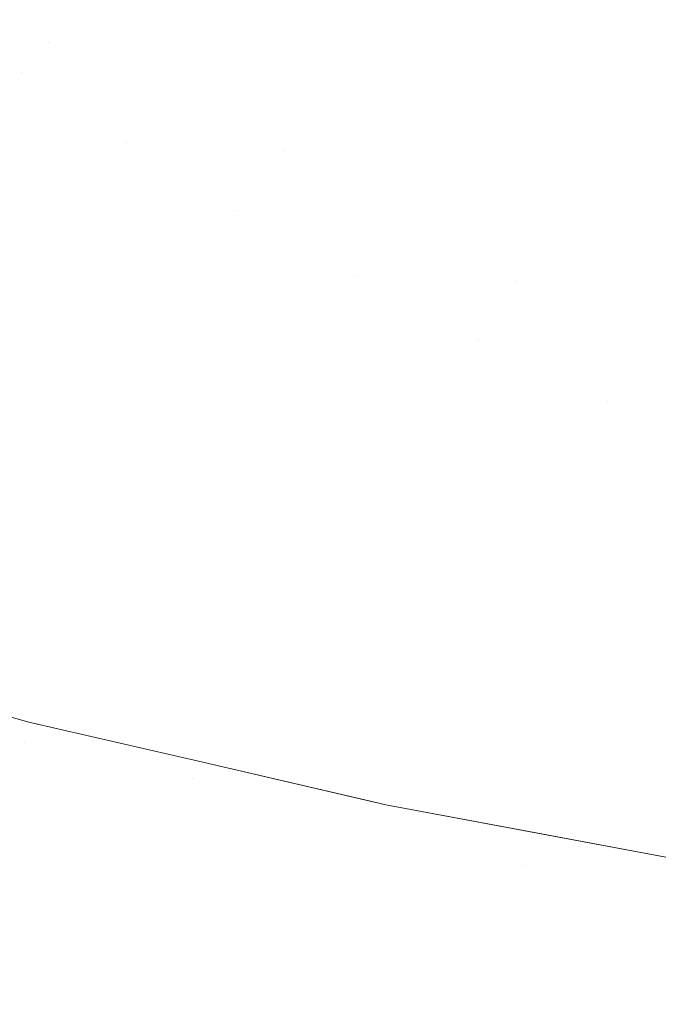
# Model space of a CAD drawing. Header units: centimetres. Extents: x -44.1 to 45.2, y 4.2 to 6.
# Tile 169 of 256: x -13.8988 to -13.8627, y 4.5001 to 4.5558. Entities that reach past the tile are written whole.
import ezdxf

# ---------------------------------------------------------------- set-up
doc = ezdxf.new("R2010")
doc.units = ezdxf.units.CM
doc.header["$LTSCALE"] = 2.54
doc.layers.add('Lucido design-1', color=7, linetype='Continuous')

# ---------------------------------------------------------------- blocks, each defined once
blk = doc.blocks.new('Gruppo-4-1')
at = {"color": 7, "linetype": 'Continuous', "lineweight": 9}
blk.add_3dface([(-43.924707, 5.900089, -2312.32217), (-43.924707, 4.300089, -2312.32217), (45.040209, 4.300089, -2312.32217), (45.040209, 5.900089, -2312.32217)], dxfattribs=at)
for points, invisible_edges in [([(-13.876828, 4.557565, -2312.739901), (-13.878294, 4.55566, -2312.74139), (-13.892426, 4.559843, -2312.74139), (-13.890774, 4.561692, -2312.739901)], 15), ([(-13.911222, 4.559267, -2312.746189), (-13.909489, 4.56096, -2312.744535), (-13.895646, 4.556239, -2312.744535), (-13.897211, 4.554488, -2312.746189)], 15), ([(-13.894051, 4.558025, -2312.742934), (-13.892426, 4.559843, -2312.74139), (-13.878294, 4.55566, -2312.74139), (-13.879736, 4.553788, -2312.742934)], 15), ([(-13.876828, 4.557565, -2312.739901), (-13.875339, 4.559499, -2312.73847), (-13.861015, 4.555877, -2312.73847), (-13.862307, 4.553893, -2312.739901)], 15), ([(-13.905918, 4.555139, -2312.747895), (-13.911222, 4.559267, -2312.746189), (-13.897211, 4.554488, -2312.746189)], 11), ([(-13.879736, 4.553788, -2312.742934), (-13.881151, 4.551949, -2312.744535), (-13.895646, 4.556239, -2312.744535), (-13.894051, 4.558025, -2312.742934)], 15), ([(-13.862307, 4.553893, -2312.739901), (-13.863579, 4.55194, -2312.74139), (-13.878294, 4.55566, -2312.74139), (-13.876828, 4.557565, -2312.739901)], 15), ([(-13.897211, 4.554488, -2312.746189), (-13.895646, 4.556239, -2312.744535), (-13.881151, 4.551949, -2312.744535), (-13.88254, 4.550146, -2312.746189)], 15), ([(-13.879736, 4.553788, -2312.742934), (-13.878294, 4.55566, -2312.74139), (-13.863579, 4.55194, -2312.74139), (-13.86483, 4.550019, -2312.742934)], 15), ([(-13.905918, 4.555139, -2312.747895), (-13.898743, 4.552773, -2312.747895), (-13.900241, 4.551097, -2312.749653), (-13.907497, 4.553489, -2312.749653)], 15), ([(-13.897211, 4.554488, -2312.746189), (-13.898743, 4.552773, -2312.747895), (-13.905918, 4.555139, -2312.747895)], 11), ([(-13.88254, 4.550146, -2312.746189), (-13.883899, 4.54838, -2312.747895), (-13.898743, 4.552773, -2312.747895), (-13.897211, 4.554488, -2312.746189)], 15), ([(-13.847273, 4.550715, -2312.739901), (-13.848344, 4.54872, -2312.74139), (-13.863579, 4.55194, -2312.74139), (-13.862307, 4.553893, -2312.739901)], 15), ([(-13.86483, 4.550019, -2312.742934), (-13.866058, 4.548133, -2312.744535), (-13.881151, 4.551949, -2312.744535), (-13.879736, 4.553788, -2312.742934)], 15), ([(-13.892815, 4.548817, -2312.749653), (-13.900241, 4.551097, -2312.749653), (-13.898743, 4.552773, -2312.747895)], 11), ([(-13.892815, 4.548817, -2312.749653), (-13.898743, 4.552773, -2312.747895), (-13.883899, 4.54838, -2312.747895)], 11), ([(-13.88254, 4.550146, -2312.746189), (-13.881151, 4.551949, -2312.744535), (-13.866058, 4.548133, -2312.744535), (-13.867263, 4.546283, -2312.746189)], 15), ([(-13.86483, 4.550019, -2312.742934), (-13.863579, 4.55194, -2312.74139), (-13.848344, 4.54872, -2312.74139), (-13.849397, 4.546757, -2312.742934)], 15), ([(-13.894195, 4.547156, -2312.751459), (-13.901702, 4.549462, -2312.751459), (-13.900241, 4.551097, -2312.749653), (-13.892815, 4.548817, -2312.749653)], 15), ([(-13.867263, 4.546283, -2312.746189), (-13.868442, 4.544472, -2312.747895), (-13.883899, 4.54838, -2312.747895), (-13.88254, 4.550146, -2312.746189)], 15), ([(-13.849397, 4.546757, -2312.742934), (-13.850431, 4.54483, -2312.744535), (-13.866058, 4.548133, -2312.744535), (-13.86483, 4.550019, -2312.742934)], 15), ([(-13.89554, 4.545538, -2312.753313), (-13.903127, 4.547868, -2312.753313), (-13.901702, 4.549462, -2312.751459), (-13.894195, 4.547156, -2312.751459)], 15), ([(-13.892815, 4.548817, -2312.749653), (-13.885228, 4.546654, -2312.749653), (-13.886524, 4.544969, -2312.751459), (-13.894195, 4.547156, -2312.751459)], 15), ([(-13.883899, 4.54838, -2312.747895), (-13.885228, 4.546654, -2312.749653), (-13.892815, 4.548817, -2312.749653)], 11), ([(-13.885228, 4.546654, -2312.749653), (-13.883899, 4.54838, -2312.747895), (-13.868442, 4.544472, -2312.747895), (-13.869595, 4.542701, -2312.749653)], 15), ([(-13.896849, 4.543963, -2312.755213), (-13.904512, 4.546317, -2312.755213), (-13.903127, 4.547868, -2312.753313), (-13.89554, 4.545538, -2312.753313)], 15), ([(-13.867263, 4.546283, -2312.746189), (-13.866058, 4.548133, -2312.744535), (-13.850431, 4.54483, -2312.744535), (-13.851446, 4.54294, -2312.746189)], 15), ([(-13.894195, 4.547156, -2312.751459), (-13.886524, 4.544969, -2312.751459), (-13.887788, 4.543328, -2312.753313), (-13.89554, 4.545538, -2312.753313)], 15), ([(-13.869595, 4.542701, -2312.749653), (-13.87072, 4.540973, -2312.751459), (-13.886524, 4.544969, -2312.751459), (-13.885228, 4.546654, -2312.749653)], 15), ([(-13.898119, 4.542435, -2312.757156), (-13.905858, 4.544811, -2312.757156), (-13.904512, 4.546317, -2312.755213), (-13.896849, 4.543963, -2312.755213)], 15), ([(-13.851446, 4.54294, -2312.746189), (-13.852439, 4.541089, -2312.747895), (-13.868442, 4.544472, -2312.747895), (-13.867263, 4.546283, -2312.746189)], 15), ([(-13.89554, 4.545538, -2312.753313), (-13.887788, 4.543328, -2312.753313), (-13.889018, 4.541731, -2312.755213), (-13.896849, 4.543963, -2312.755213)], 15), ([(-13.899351, 4.540953, -2312.75914), (-13.907162, 4.543352, -2312.75914), (-13.905858, 4.544811, -2312.757156), (-13.898119, 4.542435, -2312.757156)], 15), ([(-13.879878, 4.541243, -2312.753313), (-13.887788, 4.543328, -2312.753313), (-13.886524, 4.544969, -2312.751459)], 11), ([(-13.879878, 4.541243, -2312.753313), (-13.886524, 4.544969, -2312.751459), (-13.87072, 4.540973, -2312.751459)], 11), ([(-13.869595, 4.542701, -2312.749653), (-13.868442, 4.544472, -2312.747895), (-13.852439, 4.541089, -2312.747895), (-13.853409, 4.53928, -2312.749653)], 15), ([(-13.896849, 4.543963, -2312.755213), (-13.889018, 4.541731, -2312.755213), (-13.890211, 4.54018, -2312.757156), (-13.898119, 4.542435, -2312.757156)], 15), ([(-13.881026, 4.539625, -2312.755213), (-13.889018, 4.541731, -2312.755213), (-13.887788, 4.543328, -2312.753313), (-13.879878, 4.541243, -2312.753313)], 15), ([(-13.898119, 4.542435, -2312.757156), (-13.890211, 4.54018, -2312.757156), (-13.891368, 4.538677, -2312.75914), (-13.899351, 4.540953, -2312.75914)], 15), ([(-13.853409, 4.53928, -2312.749653), (-13.854357, 4.537515, -2312.751459), (-13.87072, 4.540973, -2312.751459), (-13.869595, 4.542701, -2312.749653)], 15), ([(-13.882142, 4.538054, -2312.757156), (-13.890211, 4.54018, -2312.757156), (-13.889018, 4.541731, -2312.755213), (-13.881026, 4.539625, -2312.755213)], 15), ([(-13.879878, 4.541243, -2312.753313), (-13.871817, 4.53929, -2312.753313), (-13.872883, 4.537652, -2312.755213), (-13.881026, 4.539625, -2312.755213)], 15), ([(-13.87072, 4.540973, -2312.751459), (-13.871817, 4.53929, -2312.753313), (-13.879878, 4.541243, -2312.753313)], 11), ([(-13.899351, 4.540953, -2312.75914), (-13.891368, 4.538677, -2312.75914), (-13.892488, 4.537223, -2312.761164), (-13.900542, 4.539519, -2312.761164)], 15), ([(-13.871817, 4.53929, -2312.753313), (-13.87072, 4.540973, -2312.751459), (-13.854357, 4.537515, -2312.751459), (-13.85528, 4.535794, -2312.753313)], 15), ([(-13.883223, 4.536531, -2312.75914), (-13.891368, 4.538677, -2312.75914), (-13.890211, 4.54018, -2312.757156), (-13.882142, 4.538054, -2312.757156)], 15), ([(-13.900542, 4.539519, -2312.761164), (-13.892488, 4.537223, -2312.761164), (-13.893568, 4.535819, -2312.763225), (-13.901692, 4.538135, -2312.763225)], 15), ([(-13.881026, 4.539625, -2312.755213), (-13.872883, 4.537652, -2312.755213), (-13.873919, 4.536061, -2312.757156), (-13.882142, 4.538054, -2312.757156)], 15), ([(-13.85528, 4.535794, -2312.753313), (-13.856179, 4.534121, -2312.755213), (-13.872883, 4.537652, -2312.755213), (-13.871817, 4.53929, -2312.753313)], 15), ([(-13.884269, 4.535058, -2312.761164), (-13.892488, 4.537223, -2312.761164), (-13.891368, 4.538677, -2312.75914), (-13.883223, 4.536531, -2312.75914)], 15), ([(-13.901692, 4.538135, -2312.763225), (-13.893568, 4.535819, -2312.763225), (-13.89461, 4.534467, -2312.765321), (-13.9028, 4.536802, -2312.765321)], 15), ([(-13.882142, 4.538054, -2312.757156), (-13.873919, 4.536061, -2312.757156), (-13.874923, 4.534519, -2312.75914), (-13.883223, 4.536531, -2312.75914)], 15), ([(-13.885279, 4.533635, -2312.763225), (-13.893568, 4.535819, -2312.763225), (-13.892488, 4.537223, -2312.761164), (-13.884269, 4.535058, -2312.761164)], 15), ([(-13.865552, 4.534206, -2312.757156), (-13.873919, 4.536061, -2312.757156), (-13.872883, 4.537652, -2312.755213)], 11), ([(-13.865552, 4.534206, -2312.757156), (-13.872883, 4.537652, -2312.755213), (-13.856179, 4.534121, -2312.755213)], 11), ([(-13.9028, 4.536802, -2312.765321), (-13.89461, 4.534467, -2312.765321), (-13.89561, 4.533167, -2312.767449), (-13.903865, 4.53552, -2312.767449)], 15), ([(-13.883223, 4.536531, -2312.75914), (-13.874923, 4.534519, -2312.75914), (-13.875894, 4.533028, -2312.761164), (-13.884269, 4.535058, -2312.761164)], 15), ([(-13.903865, 4.53552, -2312.767449), (-13.89561, 4.533167, -2312.767449), (-13.89657, 4.53192, -2312.769608), (-13.904887, 4.534291, -2312.769608)], 15), ([(-13.886252, 4.532265, -2312.765321), (-13.89461, 4.534467, -2312.765321), (-13.893568, 4.535819, -2312.763225), (-13.885279, 4.533635, -2312.763225)], 15), ([(-13.866478, 4.532647, -2312.75914), (-13.874923, 4.534519, -2312.75914), (-13.873919, 4.536061, -2312.757156), (-13.865552, 4.534206, -2312.757156)], 15), ([(-13.884269, 4.535058, -2312.761164), (-13.875894, 4.533028, -2312.761164), (-13.876832, 4.531588, -2312.763225), (-13.885279, 4.533635, -2312.763225)], 15), ([(-13.887187, 4.530947, -2312.767449), (-13.89561, 4.533167, -2312.767449), (-13.89461, 4.534467, -2312.765321), (-13.886252, 4.532265, -2312.765321)], 15), ([(-13.867373, 4.531139, -2312.761164), (-13.875894, 4.533028, -2312.761164), (-13.874923, 4.534519, -2312.75914), (-13.866478, 4.532647, -2312.75914)], 15), ([(-13.904887, 4.534291, -2312.769608), (-13.89657, 4.53192, -2312.769608), (-13.897489, 4.530727, -2312.771794), (-13.905864, 4.533115, -2312.771794)], 15), ([(-13.865552, 4.534206, -2312.757156), (-13.857051, 4.532496, -2312.757156), (-13.857896, 4.53092, -2312.75914), (-13.866478, 4.532647, -2312.75914)], 15), ([(-13.856179, 4.534121, -2312.755213), (-13.857051, 4.532496, -2312.757156), (-13.865552, 4.534206, -2312.757156)], 11), ([(-13.885279, 4.533635, -2312.763225), (-13.876832, 4.531588, -2312.763225), (-13.877735, 4.5302, -2312.765321), (-13.886252, 4.532265, -2312.765321)], 15), ([(-13.905864, 4.533115, -2312.771794), (-13.897489, 4.530727, -2312.771794), (-13.898365, 4.529589, -2312.774006), (-13.906796, 4.531993, -2312.774006)], 15), ([(-13.888084, 4.529684, -2312.769608), (-13.89657, 4.53192, -2312.769608), (-13.89561, 4.533167, -2312.767449), (-13.887187, 4.530947, -2312.767449)], 15), ([(-13.868237, 4.529683, -2312.763225), (-13.876832, 4.531588, -2312.763225), (-13.875894, 4.533028, -2312.761164), (-13.867373, 4.531139, -2312.761164)], 15), ([(-13.886252, 4.532265, -2312.765321), (-13.877735, 4.5302, -2312.765321), (-13.878604, 4.528867, -2312.767449), (-13.887187, 4.530947, -2312.767449)], 15), ([(-13.866478, 4.532647, -2312.75914), (-13.857896, 4.53092, -2312.75914), (-13.858714, 4.529396, -2312.761164), (-13.867373, 4.531139, -2312.761164)], 15), ([(-13.906796, 4.531993, -2312.774006), (-13.898365, 4.529589, -2312.774006), (-13.899198, 4.528506, -2312.776241), (-13.907683, 4.530925, -2312.776241)], 15), ([(-13.888942, 4.528475, -2312.771794), (-13.897489, 4.530727, -2312.771794), (-13.89657, 4.53192, -2312.769608), (-13.888084, 4.529684, -2312.769608)], 15), ([(-13.86907, 4.52828, -2312.765321), (-13.877735, 4.5302, -2312.765321), (-13.876832, 4.531588, -2312.763225), (-13.868237, 4.529683, -2312.763225)], 15), ([(-13.867373, 4.531139, -2312.761164), (-13.858714, 4.529396, -2312.761164), (-13.859504, 4.527925, -2312.763225), (-13.868237, 4.529683, -2312.763225)], 15), ([(-13.889761, 4.527322, -2312.774006), (-13.898365, 4.529589, -2312.774006), (-13.897489, 4.530727, -2312.771794), (-13.888942, 4.528475, -2312.771794)], 15), ([(-13.887187, 4.530947, -2312.767449), (-13.878604, 4.528867, -2312.767449), (-13.879437, 4.527588, -2312.769608), (-13.888084, 4.529684, -2312.769608)], 15), ([(-13.86987, 4.526931, -2312.767449), (-13.878604, 4.528867, -2312.767449), (-13.877735, 4.5302, -2312.765321), (-13.86907, 4.52828, -2312.765321)], 15), ([(-13.89054, 4.526225, -2312.776241), (-13.899198, 4.528506, -2312.776241), (-13.898365, 4.529589, -2312.774006), (-13.889761, 4.527322, -2312.774006)], 15), ([(-13.888084, 4.529684, -2312.769608), (-13.879437, 4.527588, -2312.769608), (-13.880233, 4.526364, -2312.771794), (-13.888942, 4.528475, -2312.771794)], 15), ([(-13.868237, 4.529683, -2312.763225), (-13.859504, 4.527925, -2312.763225), (-13.860264, 4.526508, -2312.765321), (-13.86907, 4.52828, -2312.765321)], 15), ([(-13.870638, 4.525638, -2312.769608), (-13.879437, 4.527588, -2312.769608), (-13.878604, 4.528867, -2312.767449), (-13.86987, 4.526931, -2312.767449)], 15), ([(-13.891279, 4.525184, -2312.778496), (-13.899989, 4.527479, -2312.778496), (-13.899198, 4.528506, -2312.776241), (-13.89054, 4.526225, -2312.776241)], 15), ([(-13.888942, 4.528475, -2312.771794), (-13.880233, 4.526364, -2312.771794), (-13.880994, 4.525197, -2312.774006), (-13.889761, 4.527322, -2312.774006)], 15), ([(-13.86907, 4.52828, -2312.765321), (-13.860264, 4.526508, -2312.765321), (-13.860996, 4.525145, -2312.767449), (-13.86987, 4.526931, -2312.767449)], 15), ([(-13.891977, 4.5242, -2312.780769), (-13.900736, 4.526508, -2312.780769), (-13.899989, 4.527479, -2312.778496), (-13.891279, 4.525184, -2312.778496)], 15), ([(-13.889761, 4.527322, -2312.774006), (-13.880994, 4.525197, -2312.774006), (-13.881717, 4.524086, -2312.776241), (-13.89054, 4.526225, -2312.776241)], 15), ([(-13.871372, 4.5244, -2312.771794), (-13.880233, 4.526364, -2312.771794), (-13.879437, 4.527588, -2312.769608), (-13.870638, 4.525638, -2312.769608)], 15), ([(-13.86987, 4.526931, -2312.767449), (-13.860996, 4.525145, -2312.767449), (-13.861697, 4.523838, -2312.769608), (-13.870638, 4.525638, -2312.769608)], 15), ([(-13.892635, 4.523273, -2312.783058), (-13.901441, 4.525594, -2312.783058), (-13.900736, 4.526508, -2312.780769), (-13.891977, 4.5242, -2312.780769)], 15), ([(-13.89054, 4.526225, -2312.776241), (-13.881717, 4.524086, -2312.776241), (-13.882403, 4.523033, -2312.778496), (-13.891279, 4.525184, -2312.778496)], 15), ([(-13.872072, 4.52322, -2312.774006), (-13.880994, 4.525197, -2312.774006), (-13.880233, 4.526364, -2312.771794), (-13.871372, 4.5244, -2312.771794)], 15), ([(-13.893253, 4.522403, -2312.78536), (-13.902102, 4.524735, -2312.78536), (-13.901441, 4.525594, -2312.783058), (-13.892635, 4.523273, -2312.783058)], 15), ([(-13.870638, 4.525638, -2312.769608), (-13.861697, 4.523838, -2312.769608), (-13.862368, 4.522588, -2312.771794), (-13.871372, 4.5244, -2312.771794)], 15), ([(-13.891279, 4.525184, -2312.778496), (-13.882403, 4.523033, -2312.778496), (-13.883051, 4.522037, -2312.780769), (-13.891977, 4.5242, -2312.780769)], 15), ([(-13.872739, 4.522097, -2312.776241), (-13.881717, 4.524086, -2312.776241), (-13.880994, 4.525197, -2312.774006), (-13.872072, 4.52322, -2312.774006)], 15), ([(-13.89383, 4.521591, -2312.787674), (-13.902719, 4.523933, -2312.787674), (-13.902102, 4.524735, -2312.78536), (-13.893253, 4.522403, -2312.78536)], 15), ([(-13.871372, 4.5244, -2312.771794), (-13.862368, 4.522588, -2312.771794), (-13.863008, 4.521395, -2312.774006), (-13.872072, 4.52322, -2312.774006)], 15), ([(-13.894366, 4.520835, -2312.789995), (-13.903293, 4.523187, -2312.789995), (-13.902719, 4.523933, -2312.787674), (-13.89383, 4.521591, -2312.787674)], 15), ([(-13.891977, 4.5242, -2312.780769), (-13.883051, 4.522037, -2312.780769), (-13.883662, 4.521098, -2312.783058), (-13.892635, 4.523273, -2312.783058)], 15), ([(-13.873371, 4.521031, -2312.778496), (-13.882403, 4.523033, -2312.778496), (-13.881717, 4.524086, -2312.776241), (-13.872739, 4.522097, -2312.776241)], 15), ([(-13.892635, 4.523273, -2312.783058), (-13.883662, 4.521098, -2312.783058), (-13.884236, 4.520218, -2312.78536), (-13.893253, 4.522403, -2312.78536)], 15), ([(-13.894863, 4.520136, -2312.792323), (-13.903824, 4.522497, -2312.792323), (-13.903293, 4.523187, -2312.789995), (-13.894366, 4.520835, -2312.789995)], 15), ([(-13.873969, 4.520024, -2312.780769), (-13.883051, 4.522037, -2312.780769), (-13.882403, 4.523033, -2312.778496), (-13.873371, 4.521031, -2312.778496)], 15), ([(-13.872072, 4.52322, -2312.774006), (-13.863008, 4.521395, -2312.774006), (-13.863617, 4.520261, -2312.776241), (-13.872739, 4.522097, -2312.776241)], 15), ([(-13.895319, 4.519493, -2312.794654), (-13.904313, 4.521863, -2312.794654), (-13.903824, 4.522497, -2312.792323), (-13.894863, 4.520136, -2312.792323)], 15), ([(-13.893253, 4.522403, -2312.78536), (-13.884236, 4.520218, -2312.78536), (-13.884772, 4.519395, -2312.787674), (-13.89383, 4.521591, -2312.787674)], 15), ([(-13.85381, 4.519729, -2312.774006), (-13.863008, 4.521395, -2312.774006), (-13.862368, 4.522588, -2312.771794), (-13.853232, 4.520933, -2312.771794)], 15), ([(-13.895736, 4.518906, -2312.796987), (-13.904759, 4.521284, -2312.796987), (-13.904313, 4.521863, -2312.794654), (-13.895319, 4.519493, -2312.794654)], 15), ([(-13.89383, 4.521591, -2312.787674), (-13.884772, 4.519395, -2312.787674), (-13.88527, 4.51863, -2312.789995), (-13.894366, 4.520835, -2312.789995)], 15), ([(-13.874532, 4.519075, -2312.783058), (-13.883662, 4.521098, -2312.783058), (-13.883051, 4.522037, -2312.780769), (-13.873969, 4.520024, -2312.780769)], 15), ([(-13.872739, 4.522097, -2312.776241), (-13.863617, 4.520261, -2312.776241), (-13.864195, 4.519184, -2312.778496), (-13.873371, 4.521031, -2312.778496)], 15), ([(-13.896113, 4.518375, -2312.799319), (-13.905162, 4.520759, -2312.799319), (-13.904759, 4.521284, -2312.796987), (-13.895736, 4.518906, -2312.796987)], 15), ([(-13.875061, 4.518184, -2312.78536), (-13.884236, 4.520218, -2312.78536), (-13.883662, 4.521098, -2312.783058), (-13.874532, 4.519075, -2312.783058)], 15), ([(-13.873371, 4.521031, -2312.778496), (-13.864195, 4.519184, -2312.778496), (-13.864741, 4.518167, -2312.780769), (-13.873969, 4.520024, -2312.780769)], 15), ([(-13.854361, 4.518584, -2312.776241), (-13.863617, 4.520261, -2312.776241), (-13.863008, 4.521395, -2312.774006), (-13.85381, 4.519729, -2312.774006)], 15), ([(-13.896451, 4.517898, -2312.801649), (-13.905524, 4.520289, -2312.801649), (-13.905162, 4.520759, -2312.799319), (-13.896113, 4.518375, -2312.799319)], 15), ([(-13.894366, 4.520835, -2312.789995), (-13.88527, 4.51863, -2312.789995), (-13.885731, 4.517922, -2312.792323), (-13.894863, 4.520136, -2312.792323)], 15), ([(-13.896751, 4.517476, -2312.803974), (-13.905845, 4.519872, -2312.803974), (-13.905524, 4.520289, -2312.801649), (-13.896451, 4.517898, -2312.801649)], 15), ([(-13.894863, 4.520136, -2312.792323), (-13.885731, 4.517922, -2312.792323), (-13.886154, 4.517271, -2312.794654), (-13.895319, 4.519493, -2312.794654)], 15), ([(-13.875555, 4.517352, -2312.787674), (-13.884772, 4.519395, -2312.787674), (-13.884236, 4.520218, -2312.78536), (-13.875061, 4.518184, -2312.78536)], 15), ([(-13.873969, 4.520024, -2312.780769), (-13.864741, 4.518167, -2312.780769), (-13.865255, 4.517208, -2312.783058), (-13.874532, 4.519075, -2312.783058)], 15), ([(-13.854883, 4.517497, -2312.778496), (-13.864195, 4.519184, -2312.778496), (-13.863617, 4.520261, -2312.776241), (-13.854361, 4.518584, -2312.776241)], 15), ([(-13.897238, 4.51679, -2312.8086), (-13.906366, 4.519196, -2312.8086), (-13.906126, 4.519508, -2312.806291), (-13.897013, 4.517107, -2312.806291)], 15), ([(-13.897013, 4.517107, -2312.806291), (-13.906126, 4.519508, -2312.806291), (-13.905845, 4.519872, -2312.803974), (-13.896751, 4.517476, -2312.803974)], 15), ([(-13.895319, 4.519493, -2312.794654), (-13.886154, 4.517271, -2312.794654), (-13.886541, 4.516677, -2312.796987), (-13.895736, 4.518906, -2312.796987)], 15), ([(-13.876014, 4.516578, -2312.789995), (-13.88527, 4.51863, -2312.789995), (-13.884772, 4.519395, -2312.787674), (-13.875555, 4.517352, -2312.787674)], 15), ([(-13.897578, 4.516311, -2312.813185), (-13.90673, 4.518723, -2312.813185), (-13.906567, 4.518934, -2312.810899), (-13.897426, 4.516525, -2312.810899)], 15), ([(-13.897426, 4.516525, -2312.810899), (-13.906567, 4.518934, -2312.810899), (-13.906366, 4.519196, -2312.8086), (-13.897238, 4.51679, -2312.8086)], 15), ([(-13.895736, 4.518906, -2312.796987), (-13.886541, 4.516677, -2312.796987), (-13.886892, 4.51614, -2312.799319), (-13.896113, 4.518375, -2312.799319)], 15), ([(-13.874532, 4.519075, -2312.783058), (-13.865255, 4.517208, -2312.783058), (-13.865738, 4.516308, -2312.78536), (-13.875061, 4.518184, -2312.78536)], 15), ([(-13.855377, 4.51647, -2312.780769), (-13.864741, 4.518167, -2312.780769), (-13.864195, 4.519184, -2312.778496), (-13.854883, 4.517497, -2312.778496)], 15), ([(-13.897978, 4.515747, -2313.028615), (-13.907158, 4.518166, -2313.028615), (-13.907048, 4.518309, -2313.025344), (-13.897875, 4.515892, -2313.025344)], 15), ([(-13.907048, 4.518309, -2313.025344), (-13.906985, 4.518455, -2313.02217), (-13.898315, 4.516058, -2313.02217)], 9), ([(-13.898315, 4.516058, -2313.02217), (-13.897875, 4.515892, -2313.025344), (-13.907048, 4.518309, -2313.025344)], 11), ([(-13.898315, 4.516058, -2312.82217), (-13.906985, 4.518455, -2312.82217), (-13.906996, 4.518378, -2312.81995)], 10), ([(-13.897826, 4.515961, -2312.81995), (-13.906996, 4.518378, -2312.81995), (-13.906943, 4.518446, -2312.817712), (-13.897777, 4.51603, -2312.817712)], 15), ([(-13.906996, 4.518378, -2312.81995), (-13.897826, 4.515961, -2312.81995), (-13.898315, 4.516058, -2312.82217)], 11), ([(-13.906985, 4.518455, -2312.82217), (-13.898315, 4.516058, -2312.82217), (-13.898315, 4.516058, -2313.02217), (-13.906985, 4.518455, -2313.02217)], 10), ([(-13.897777, 4.51603, -2312.817712), (-13.906943, 4.518446, -2312.817712), (-13.906855, 4.51856, -2312.815456), (-13.897695, 4.516146, -2312.815456)], 15), ([(-13.897695, 4.516146, -2312.815456), (-13.906855, 4.51856, -2312.815456), (-13.90673, 4.518723, -2312.813185), (-13.897578, 4.516311, -2312.813185)], 15), ([(-13.896113, 4.518375, -2312.799319), (-13.886892, 4.51614, -2312.799319), (-13.887206, 4.515657, -2312.801649), (-13.896451, 4.517898, -2312.801649)], 15), ([(-13.876439, 4.515863, -2312.792323), (-13.885731, 4.517922, -2312.792323), (-13.88527, 4.51863, -2312.789995), (-13.876014, 4.516578, -2312.789995)], 15), ([(-13.898421, 4.515124, -2313.035444), (-13.907632, 4.517551, -2313.035444), (-13.907351, 4.517917, -2313.031982), (-13.898158, 4.515494, -2313.031982)], 15), ([(-13.898158, 4.515494, -2313.031982), (-13.907351, 4.517917, -2313.031982), (-13.907158, 4.518166, -2313.028615), (-13.897978, 4.515747, -2313.028615)], 15), ([(-13.896451, 4.517898, -2312.801649), (-13.887206, 4.515657, -2312.801649), (-13.887484, 4.51523, -2312.803974), (-13.896751, 4.517476, -2312.803974)], 15), ([(-13.876829, 4.515205, -2312.794654), (-13.886154, 4.517271, -2312.794654), (-13.885731, 4.517922, -2312.792323), (-13.876439, 4.515863, -2312.792323)], 15), ([(-13.875061, 4.518184, -2312.78536), (-13.865738, 4.516308, -2312.78536), (-13.866189, 4.515467, -2312.787674), (-13.875555, 4.517352, -2312.787674)], 15), ([(-13.855842, 4.515502, -2312.783058), (-13.865255, 4.517208, -2312.783058), (-13.864741, 4.518167, -2312.780769), (-13.855377, 4.51647, -2312.780769)], 15), ([(-13.898586, 4.514891, -2313.03721), (-13.898774, 4.514626, -2313.038998), (-13.908011, 4.517059, -2313.038998), (-13.907809, 4.517322, -2313.03721)], 15), ([(-13.907809, 4.517322, -2313.03721), (-13.907632, 4.517551, -2313.035444), (-13.898421, 4.515124, -2313.035444), (-13.898586, 4.514891, -2313.03721)], 15), ([(-13.896751, 4.517476, -2312.803974), (-13.887484, 4.51523, -2312.803974), (-13.887727, 4.514856, -2312.806291), (-13.897013, 4.517107, -2312.806291)], 15), ([(-13.877186, 4.514604, -2312.796987), (-13.886541, 4.516677, -2312.796987), (-13.886154, 4.517271, -2312.794654), (-13.876829, 4.515205, -2312.794654)], 15), ([(-13.875555, 4.517352, -2312.787674), (-13.866189, 4.515467, -2312.787674), (-13.866609, 4.514686, -2312.789995), (-13.876014, 4.516578, -2312.789995)], 15), ([(-13.856279, 4.514594, -2312.78536), (-13.865738, 4.516308, -2312.78536), (-13.865255, 4.517208, -2312.783058), (-13.855842, 4.515502, -2312.783058)], 15), ([(-13.908239, 4.516763, -2313.040809), (-13.908011, 4.517059, -2313.038998), (-13.898774, 4.514626, -2313.038998), (-13.898988, 4.514325, -2313.040809)], 15), ([(-13.897238, 4.51679, -2312.8086), (-13.887936, 4.514536, -2312.8086), (-13.888111, 4.514268, -2312.810899), (-13.897426, 4.516525, -2312.810899)], 15), ([(-13.897013, 4.517107, -2312.806291), (-13.887727, 4.514856, -2312.806291), (-13.887936, 4.514536, -2312.8086), (-13.897238, 4.51679, -2312.8086)], 15), ([(-13.877508, 4.51406, -2312.799319), (-13.886892, 4.51614, -2312.799319), (-13.886541, 4.516677, -2312.796987), (-13.877186, 4.514604, -2312.796987)], 15), ([(-13.876014, 4.516578, -2312.789995), (-13.866609, 4.514686, -2312.789995), (-13.866997, 4.513962, -2312.792323), (-13.876439, 4.515863, -2312.792323)], 15), ([(-13.897875, 4.515892, -2313.025344), (-13.898315, 4.516058, -2313.02217), (-13.888473, 4.51378, -2313.02217)], 9), ([(-13.888473, 4.51378, -2313.02217), (-13.898315, 4.516058, -2313.02217), (-13.898315, 4.516058, -2312.82217), (-13.888473, 4.51378, -2312.82217)], 10), ([(-13.888473, 4.51378, -2312.82217), (-13.898315, 4.516058, -2312.82217), (-13.897826, 4.515961, -2312.81995)], 10), ([(-13.897777, 4.51603, -2312.817712), (-13.888437, 4.513766, -2312.817712), (-13.888482, 4.513697, -2312.81995), (-13.897826, 4.515961, -2312.81995)], 15), ([(-13.897695, 4.516146, -2312.815456), (-13.88836, 4.513884, -2312.815456), (-13.888437, 4.513766, -2312.817712), (-13.897777, 4.51603, -2312.817712)], 15), ([(-13.897578, 4.516311, -2312.813185), (-13.888252, 4.514051, -2312.813185), (-13.88836, 4.513884, -2312.815456), (-13.897695, 4.516146, -2312.815456)], 15), ([(-13.897426, 4.516525, -2312.810899), (-13.888111, 4.514268, -2312.810899), (-13.888252, 4.514051, -2312.813185), (-13.897578, 4.516311, -2312.813185)], 15), ([(-13.877798, 4.513572, -2312.801649), (-13.887206, 4.515657, -2312.801649), (-13.886892, 4.51614, -2312.799319), (-13.877508, 4.51406, -2312.799319)], 15), ([(-13.856687, 4.513746, -2312.787674), (-13.866189, 4.515467, -2312.787674), (-13.865738, 4.516308, -2312.78536), (-13.856279, 4.514594, -2312.78536)], 15), ([(-13.898158, 4.515494, -2313.031982), (-13.88879, 4.513224, -2313.031982), (-13.889034, 4.512849, -2313.035444), (-13.898421, 4.515124, -2313.035444)], 15), ([(-13.897978, 4.515747, -2313.028615), (-13.888624, 4.51348, -2313.028615), (-13.88879, 4.513224, -2313.031982), (-13.898158, 4.515494, -2313.031982)], 15), ([(-13.897875, 4.515892, -2313.025344), (-13.888528, 4.513627, -2313.025344), (-13.888624, 4.51348, -2313.028615), (-13.897978, 4.515747, -2313.028615)], 15), ([(-13.888473, 4.51378, -2313.02217), (-13.888528, 4.513627, -2313.025344), (-13.897875, 4.515892, -2313.025344)], 11), ([(-13.897826, 4.515961, -2312.81995), (-13.888482, 4.513697, -2312.81995), (-13.888473, 4.51378, -2312.82217)], 11), ([(-13.878055, 4.51314, -2312.803974), (-13.887484, 4.51523, -2312.803974), (-13.887206, 4.515657, -2312.801649), (-13.877798, 4.513572, -2312.801649)], 15), ([(-13.876439, 4.515863, -2312.792323), (-13.866997, 4.513962, -2312.792323), (-13.867354, 4.513298, -2312.794654), (-13.876829, 4.515205, -2312.794654)], 15), ([(-13.857066, 4.512957, -2312.789995), (-13.866609, 4.514686, -2312.789995), (-13.866189, 4.515467, -2312.787674), (-13.856687, 4.513746, -2312.787674)], 15), ([(-13.898586, 4.514891, -2313.03721), (-13.898421, 4.515124, -2313.035444), (-13.889034, 4.512849, -2313.035444)], 11), ([(-13.878279, 4.512762, -2312.806291), (-13.887727, 4.514856, -2312.806291), (-13.887484, 4.51523, -2312.803974), (-13.878055, 4.51314, -2312.803974)], 15), ([(-13.876829, 4.515205, -2312.794654), (-13.867354, 4.513298, -2312.794654), (-13.867679, 4.512691, -2312.796987), (-13.877186, 4.514604, -2312.796987)], 15), ([(-13.898988, 4.514325, -2313.040809), (-13.898774, 4.514626, -2313.038998), (-13.889363, 4.512344, -2313.038998), (-13.889561, 4.51204, -2313.040809)], 15), ([(-13.889363, 4.512344, -2313.038998), (-13.898774, 4.514626, -2313.038998), (-13.898586, 4.514891, -2313.03721)], 11), ([(-13.889034, 4.512849, -2313.035444), (-13.889363, 4.512344, -2313.038998), (-13.898586, 4.514891, -2313.03721)], 11), ([(-13.878632, 4.512167, -2312.810899), (-13.888111, 4.514268, -2312.810899), (-13.887936, 4.514536, -2312.8086), (-13.878471, 4.512438, -2312.8086)], 15), ([(-13.878471, 4.512438, -2312.8086), (-13.887936, 4.514536, -2312.8086), (-13.887727, 4.514856, -2312.806291), (-13.878279, 4.512762, -2312.806291)], 15), ([(-13.877186, 4.514604, -2312.796987), (-13.867679, 4.512691, -2312.796987), (-13.867974, 4.512141, -2312.799319), (-13.877508, 4.51406, -2312.799319)], 15), ([(-13.857417, 4.512227, -2312.792323), (-13.866997, 4.513962, -2312.792323), (-13.866609, 4.514686, -2312.789995), (-13.857066, 4.512957, -2312.789995)], 15), ([(-13.899492, 4.513615, -2313.044493), (-13.899226, 4.513989, -2313.042641), (-13.889783, 4.5117, -2313.042641), (-13.890029, 4.511321, -2313.044493)], 15), ([(-13.889561, 4.51204, -2313.040809), (-13.889783, 4.5117, -2313.042641), (-13.899226, 4.513989, -2313.042641), (-13.898988, 4.514325, -2313.040809)], 15), ([(-13.878933, 4.51166, -2312.817712), (-13.888437, 4.513766, -2312.817712), (-13.88836, 4.513884, -2312.815456), (-13.878862, 4.511779, -2312.815456)], 15), ([(-13.878862, 4.511779, -2312.815456), (-13.88836, 4.513884, -2312.815456), (-13.888252, 4.514051, -2312.813185), (-13.878762, 4.511947, -2312.813185)], 15), ([(-13.878762, 4.511947, -2312.813185), (-13.888252, 4.514051, -2312.813185), (-13.888111, 4.514268, -2312.810899), (-13.878632, 4.512167, -2312.810899)], 15), ([(-13.877508, 4.51406, -2312.799319), (-13.867974, 4.512141, -2312.799319), (-13.868239, 4.511648, -2312.801649), (-13.877798, 4.513572, -2312.801649)], 15), ([(-13.85774, 4.511556, -2312.794654), (-13.867354, 4.513298, -2312.794654), (-13.866997, 4.513962, -2312.792323), (-13.857417, 4.512227, -2312.792323)], 15), ([(-13.890029, 4.511321, -2313.044493), (-13.890301, 4.510904, -2313.046366), (-13.899785, 4.513203, -2313.046366), (-13.899492, 4.513615, -2313.044493)], 15), ([(-13.879258, 4.511111, -2313.031982), (-13.88879, 4.513224, -2313.031982), (-13.888624, 4.51348, -2313.028615), (-13.879105, 4.51137, -2313.028615)], 15), ([(-13.879105, 4.51137, -2313.028615), (-13.888624, 4.51348, -2313.028615), (-13.888528, 4.513627, -2313.025344), (-13.879017, 4.511519, -2313.025344)], 15), ([(-13.879017, 4.511519, -2313.025344), (-13.888528, 4.513627, -2313.025344), (-13.888473, 4.51378, -2313.02217)], 11), ([(-13.888473, 4.51378, -2312.82217), (-13.888482, 4.513697, -2312.81995), (-13.878975, 4.511589, -2312.81995)], 11), ([(-13.878975, 4.511589, -2312.81995), (-13.888482, 4.513697, -2312.81995), (-13.888437, 4.513766, -2312.817712), (-13.878933, 4.51166, -2312.817712)], 15), ([(-13.888473, 4.51378, -2313.02217), (-13.878984, 4.511584, -2313.02217), (-13.879017, 4.511519, -2313.025344)], 10), ([(-13.888473, 4.51378, -2312.82217), (-13.87811, 4.511381, -2312.82217), (-13.87811, 4.511381, -2313.02217), (-13.878984, 4.511584, -2313.02217)], 10), ([(-13.878984, 4.511584, -2313.02217), (-13.888473, 4.51378, -2313.02217), (-13.888473, 4.51378, -2312.82217)], 10), ([(-13.878975, 4.511589, -2312.81995), (-13.87811, 4.511381, -2312.82217), (-13.888473, 4.51378, -2312.82217)], 9), ([(-13.877798, 4.513572, -2312.801649), (-13.868239, 4.511648, -2312.801649), (-13.868473, 4.511211, -2312.803974), (-13.878055, 4.51314, -2312.803974)], 15), ([(-13.858034, 4.510943, -2312.796987), (-13.867679, 4.512691, -2312.796987), (-13.867354, 4.513298, -2312.794654), (-13.85774, 4.511556, -2312.794654)], 15), ([(-13.890599, 4.510446, -2313.048259), (-13.890925, 4.509945, -2313.05017), (-13.900457, 4.512256, -2313.05017), (-13.900106, 4.51275, -2313.048259)], 15), ([(-13.900106, 4.51275, -2313.048259), (-13.899785, 4.513203, -2313.046366), (-13.890301, 4.510904, -2313.046366), (-13.890599, 4.510446, -2313.048259)], 15), ([(-13.879786, 4.510222, -2313.038998), (-13.889363, 4.512344, -2313.038998), (-13.889034, 4.512849, -2313.035444), (-13.879484, 4.510732, -2313.035444)], 15), ([(-13.879484, 4.510732, -2313.035444), (-13.889034, 4.512849, -2313.035444), (-13.88879, 4.513224, -2313.031982), (-13.879258, 4.511111, -2313.031982)], 15), ([(-13.878279, 4.512762, -2312.806291), (-13.868678, 4.51083, -2312.806291), (-13.868854, 4.510502, -2312.8086), (-13.878471, 4.512438, -2312.8086)], 15), ([(-13.878055, 4.51314, -2312.803974), (-13.868473, 4.511211, -2312.803974), (-13.868678, 4.51083, -2312.806291), (-13.878279, 4.512762, -2312.806291)], 15), ([(-13.858301, 4.510389, -2312.799319), (-13.867974, 4.512141, -2312.799319), (-13.867679, 4.512691, -2312.796987), (-13.858034, 4.510943, -2312.796987)], 15), ([(-13.900838, 4.511718, -2313.052099), (-13.900457, 4.512256, -2313.05017), (-13.890925, 4.509945, -2313.05017), (-13.891279, 4.509401, -2313.052099)], 15), ([(-13.889561, 4.51204, -2313.040809), (-13.889363, 4.512344, -2313.038998), (-13.879786, 4.510222, -2313.038998), (-13.879969, 4.509914, -2313.040809)], 15), ([(-13.878632, 4.512167, -2312.810899), (-13.869001, 4.510228, -2312.810899), (-13.86912, 4.510007, -2312.813185), (-13.878762, 4.511947, -2312.813185)], 15), ([(-13.878471, 4.512438, -2312.8086), (-13.868854, 4.510502, -2312.8086), (-13.869001, 4.510228, -2312.810899), (-13.878632, 4.512167, -2312.810899)], 15), ([(-13.85854, 4.509891, -2312.801649), (-13.868239, 4.511648, -2312.801649), (-13.867974, 4.512141, -2312.799319), (-13.858301, 4.510389, -2312.799319)], 15), ([(-13.891279, 4.509401, -2313.052099), (-13.891663, 4.508812, -2313.054044), (-13.901252, 4.511136, -2313.054044), (-13.900838, 4.511718, -2313.052099)], 15), ([(-13.890029, 4.511321, -2313.044493), (-13.889783, 4.5117, -2313.042641), (-13.880173, 4.50957, -2313.042641), (-13.8804, 4.509187, -2313.044493)], 15), ([(-13.879969, 4.509914, -2313.040809), (-13.880173, 4.50957, -2313.042641), (-13.889783, 4.5117, -2313.042641), (-13.889561, 4.51204, -2313.040809)], 15), ([(-13.879017, 4.511519, -2313.025344), (-13.878984, 4.511584, -2313.02217), (-13.87811, 4.511381, -2313.02217)], 9), ([(-13.878933, 4.51166, -2312.817712), (-13.869276, 4.509716, -2312.817712), (-13.869314, 4.509645, -2312.81995), (-13.878975, 4.511589, -2312.81995)], 15), ([(-13.87811, 4.511381, -2312.82217), (-13.878975, 4.511589, -2312.81995), (-13.869314, 4.509645, -2312.81995)], 11), ([(-13.878862, 4.511779, -2312.815456), (-13.869211, 4.509836, -2312.815456), (-13.869276, 4.509716, -2312.817712), (-13.878933, 4.51166, -2312.817712)], 15), ([(-13.878762, 4.511947, -2312.813185), (-13.86912, 4.510007, -2312.813185), (-13.869211, 4.509836, -2312.815456), (-13.878862, 4.511779, -2312.815456)], 15), ([(-13.858752, 4.50945, -2312.803974), (-13.868473, 4.511211, -2312.803974), (-13.868239, 4.511648, -2312.801649), (-13.85854, 4.509891, -2312.801649)], 15), ([(-13.901252, 4.511136, -2313.054044), (-13.891663, 4.508812, -2313.054044), (-13.892077, 4.508176, -2313.056004), (-13.901697, 4.510508, -2313.056004)], 15), ([(-13.8804, 4.509187, -2313.044493), (-13.880651, 4.508765, -2313.046366), (-13.890301, 4.510904, -2313.046366), (-13.890029, 4.511321, -2313.044493)], 15), ([(-13.879258, 4.511111, -2313.031982), (-13.869573, 4.509162, -2313.031982), (-13.869779, 4.508779, -2313.035444), (-13.879484, 4.510732, -2313.035444)], 15), ([(-13.879105, 4.51137, -2313.028615), (-13.869433, 4.509424, -2313.028615), (-13.869573, 4.509162, -2313.031982), (-13.879258, 4.511111, -2313.031982)], 15), ([(-13.879017, 4.511519, -2313.025344), (-13.869352, 4.509574, -2313.025344), (-13.869433, 4.509424, -2313.028615), (-13.879105, 4.51137, -2313.028615)], 15), ([(-13.87811, 4.511381, -2313.02217), (-13.869352, 4.509574, -2313.025344), (-13.879017, 4.511519, -2313.025344)], 11), ([(-13.869352, 4.509574, -2313.025344), (-13.87811, 4.511381, -2313.02217), (-13.859514, 4.507893, -2313.02217)], 9), ([(-13.87811, 4.511381, -2313.02217), (-13.87811, 4.511381, -2312.82217), (-13.869306, 4.50973, -2312.82217)], 9), ([(-13.859514, 4.507893, -2313.02217), (-13.87811, 4.511381, -2313.02217), (-13.869306, 4.50973, -2312.82217), (-13.859514, 4.507893, -2312.82217)], 10), ([(-13.869314, 4.509645, -2312.81995), (-13.869306, 4.50973, -2312.82217), (-13.87811, 4.511381, -2312.82217)], 9), ([(-13.858937, 4.509065, -2312.806291), (-13.868678, 4.51083, -2312.806291), (-13.868473, 4.511211, -2312.803974), (-13.858752, 4.50945, -2312.803974)], 15), ([(-13.901697, 4.510508, -2313.056004), (-13.892077, 4.508176, -2313.056004), (-13.892522, 4.507493, -2313.057979), (-13.902177, 4.509833, -2313.057979)], 15), ([(-13.890599, 4.510446, -2313.048259), (-13.890301, 4.510904, -2313.046366), (-13.880651, 4.508765, -2313.046366), (-13.880926, 4.508302, -2313.048259)], 15), ([(-13.879484, 4.510732, -2313.035444), (-13.869779, 4.508779, -2313.035444), (-13.870055, 4.508263, -2313.038998), (-13.879786, 4.510222, -2313.038998)], 15), ([(-13.859229, 4.508458, -2312.810899), (-13.869001, 4.510228, -2312.810899), (-13.868854, 4.510502, -2312.8086), (-13.859096, 4.508735, -2312.8086)], 15), ([(-13.859096, 4.508735, -2312.8086), (-13.868854, 4.510502, -2312.8086), (-13.868678, 4.51083, -2312.806291), (-13.858937, 4.509065, -2312.806291)], 15), ([(-13.891279, 4.509401, -2313.052099), (-13.890925, 4.509945, -2313.05017), (-13.881226, 4.507796, -2313.05017), (-13.881553, 4.507245, -2313.052099)], 15), ([(-13.880926, 4.508302, -2313.048259), (-13.881226, 4.507796, -2313.05017), (-13.890925, 4.509945, -2313.05017), (-13.890599, 4.510446, -2313.048259)], 15), ([(-13.870222, 4.507953, -2313.040809), (-13.870409, 4.507605, -2313.042641), (-13.880173, 4.50957, -2313.042641), (-13.879969, 4.509914, -2313.040809)], 15), ([(-13.879969, 4.509914, -2313.040809), (-13.879786, 4.510222, -2313.038998), (-13.870055, 4.508263, -2313.038998), (-13.870222, 4.507953, -2313.040809)], 15), ([(-13.859419, 4.508062, -2312.815456), (-13.869211, 4.509836, -2312.815456), (-13.86912, 4.510007, -2312.813185), (-13.859336, 4.508234, -2312.813185)], 15), ([(-13.859336, 4.508234, -2312.813185), (-13.86912, 4.510007, -2312.813185), (-13.869001, 4.510228, -2312.810899), (-13.859229, 4.508458, -2312.810899)], 15), ([(-13.902177, 4.509833, -2313.057979), (-13.892522, 4.507493, -2313.057979), (-13.893, 4.506759, -2313.059966), (-13.902691, 4.509108, -2313.059966)], 15), ([(-13.881553, 4.507245, -2313.052099), (-13.881906, 4.50665, -2313.054044), (-13.891663, 4.508812, -2313.054044), (-13.891279, 4.509401, -2313.052099)], 15), ([(-13.8804, 4.509187, -2313.044493), (-13.880173, 4.50957, -2313.042641), (-13.870409, 4.507605, -2313.042641), (-13.870616, 4.507218, -2313.044493)], 15), ([(-13.859746, 4.507382, -2313.031982), (-13.869573, 4.509162, -2313.031982), (-13.869433, 4.509424, -2313.028615), (-13.859619, 4.507646, -2313.028615)], 15), ([(-13.859619, 4.507646, -2313.028615), (-13.869433, 4.509424, -2313.028615), (-13.869352, 4.509574, -2313.025344), (-13.859546, 4.507797, -2313.025344)], 15), ([(-13.859514, 4.507893, -2313.02217), (-13.859546, 4.507797, -2313.025344), (-13.869352, 4.509574, -2313.025344)], 11), ([(-13.859514, 4.507893, -2312.82217), (-13.869306, 4.50973, -2312.82217), (-13.869314, 4.509645, -2312.81995)], 10), ([(-13.859512, 4.507869, -2312.81995), (-13.869314, 4.509645, -2312.81995), (-13.869276, 4.509716, -2312.817712), (-13.859477, 4.507941, -2312.817712)], 15), ([(-13.869314, 4.509645, -2312.81995), (-13.859512, 4.507869, -2312.81995), (-13.859514, 4.507893, -2312.82217)], 11), ([(-13.859477, 4.507941, -2312.817712), (-13.869276, 4.509716, -2312.817712), (-13.869211, 4.509836, -2312.815456), (-13.859419, 4.508062, -2312.815456)], 15), ([(-13.902691, 4.509108, -2313.059966), (-13.893, 4.506759, -2313.059966), (-13.89351, 4.505975, -2313.061965), (-13.903241, 4.508334, -2313.061965)], 15), ([(-13.892077, 4.508176, -2313.056004), (-13.891663, 4.508812, -2313.054044), (-13.881906, 4.50665, -2313.054044), (-13.882288, 4.506007, -2313.056004)], 15), ([(-13.870616, 4.507218, -2313.044493), (-13.870845, 4.506792, -2313.046366), (-13.880651, 4.508765, -2313.046366), (-13.8804, 4.509187, -2313.044493)], 15), ([(-13.860182, 4.506475, -2313.038998), (-13.870055, 4.508263, -2313.038998), (-13.869779, 4.508779, -2313.035444), (-13.859932, 4.506995, -2313.035444)], 15), ([(-13.859932, 4.506995, -2313.035444), (-13.869779, 4.508779, -2313.035444), (-13.869573, 4.509162, -2313.031982), (-13.859746, 4.507382, -2313.031982)], 15), ([(-13.903241, 4.508334, -2313.061965), (-13.89351, 4.505975, -2313.061965), (-13.894055, 4.505139, -2313.063974), (-13.903828, 4.507507, -2313.063974)], 15), ([(-13.871097, 4.506323, -2313.048259), (-13.871371, 4.505812, -2313.05017), (-13.881226, 4.507796, -2313.05017), (-13.880926, 4.508302, -2313.048259)], 15), ([(-13.880926, 4.508302, -2313.048259), (-13.880651, 4.508765, -2313.046366), (-13.870845, 4.506792, -2313.046366), (-13.871097, 4.506323, -2313.048259)], 15), ([(-13.870222, 4.507953, -2313.040809), (-13.870055, 4.508263, -2313.038998), (-13.860182, 4.506475, -2313.038998)], 11), ([(-13.882288, 4.506007, -2313.056004), (-13.882698, 4.505315, -2313.057979), (-13.892522, 4.507493, -2313.057979), (-13.892077, 4.508176, -2313.056004)], 15), ([(-13.881553, 4.507245, -2313.052099), (-13.881226, 4.507796, -2313.05017), (-13.871371, 4.505812, -2313.05017), (-13.871669, 4.505256, -2313.052099)], 15), ([(-13.860502, 4.50581, -2313.042641), (-13.870409, 4.507605, -2313.042641), (-13.870222, 4.507953, -2313.040809)], 11), ([(-13.860182, 4.506475, -2313.038998), (-13.860502, 4.50581, -2313.042641), (-13.870222, 4.507953, -2313.040809)], 11), ([(-13.903828, 4.507507, -2313.063974), (-13.894055, 4.505139, -2313.063974), (-13.894635, 4.504248, -2313.06599), (-13.904452, 4.506628, -2313.06599)], 15), ([(-13.883138, 4.504574, -2313.059966), (-13.893, 4.506759, -2313.059966), (-13.892522, 4.507493, -2313.057979), (-13.882698, 4.505315, -2313.057979)], 15), ([(-13.871669, 4.505256, -2313.052099), (-13.871992, 4.504654, -2313.054044), (-13.881906, 4.50665, -2313.054044), (-13.881553, 4.507245, -2313.052099)], 15), ([(-13.860689, 4.50542, -2313.044493), (-13.860896, 4.504989, -2313.046366), (-13.870845, 4.506792, -2313.046366), (-13.870616, 4.507218, -2313.044493)], 15), ([(-13.870616, 4.507218, -2313.044493), (-13.870409, 4.507605, -2313.042641), (-13.860502, 4.50581, -2313.042641), (-13.860689, 4.50542, -2313.044493)], 15), ([(-13.904452, 4.506628, -2313.06599), (-13.894635, 4.504248, -2313.06599), (-13.895251, 4.503302, -2313.068013), (-13.905116, 4.505693, -2313.068013)], 15), ([(-13.883609, 4.503781, -2313.061965), (-13.89351, 4.505975, -2313.061965), (-13.893, 4.506759, -2313.059966), (-13.883138, 4.504574, -2313.059966)], 15), ([(-13.882288, 4.506007, -2313.056004), (-13.881906, 4.50665, -2313.054044), (-13.871992, 4.504654, -2313.054044), (-13.872341, 4.504005, -2313.056004)], 15), ([(-13.871097, 4.506323, -2313.048259), (-13.870845, 4.506792, -2313.046366), (-13.860896, 4.504989, -2313.046366), (-13.861123, 4.504517, -2313.048259)], 15), ([(-13.872341, 4.504005, -2313.056004), (-13.872716, 4.503306, -2313.057979), (-13.882698, 4.505315, -2313.057979), (-13.882288, 4.506007, -2313.056004)], 15), ([(-13.861123, 4.504517, -2313.048259), (-13.861371, 4.504001, -2313.05017), (-13.871371, 4.505812, -2313.05017), (-13.871097, 4.506323, -2313.048259)], 15), ([(-13.905116, 4.505693, -2313.068013), (-13.895251, 4.503302, -2313.068013), (-13.895903, 4.5023, -2313.07004), (-13.905818, 4.504703, -2313.07004)], 15), ([(-13.884111, 4.502935, -2313.063974), (-13.894055, 4.505139, -2313.063974), (-13.89351, 4.505975, -2313.061965), (-13.883609, 4.503781, -2313.061965)], 15), ([(-13.871669, 4.505256, -2313.052099), (-13.871371, 4.505812, -2313.05017), (-13.861371, 4.504001, -2313.05017), (-13.861641, 4.50344, -2313.052099)], 15), ([(-13.884645, 4.502034, -2313.06599), (-13.894635, 4.504248, -2313.06599), (-13.894055, 4.505139, -2313.063974), (-13.884111, 4.502935, -2313.063974)], 15), ([(-13.882698, 4.505315, -2313.057979), (-13.872716, 4.503306, -2313.057979), (-13.873118, 4.502557, -2313.059966), (-13.883138, 4.504574, -2313.059966)], 15), ([(-13.861641, 4.50344, -2313.052099), (-13.861933, 4.502832, -2313.054044), (-13.871992, 4.504654, -2313.054044), (-13.871669, 4.505256, -2313.052099)], 15), ([(-13.905818, 4.504703, -2313.07004), (-13.895903, 4.5023, -2313.07004), (-13.896594, 4.50124, -2313.072069), (-13.906562, 4.503656, -2313.072069)], 15), ([(-13.883138, 4.504574, -2313.059966), (-13.873118, 4.502557, -2313.059966), (-13.873548, 4.501756, -2313.061965), (-13.883609, 4.503781, -2313.061965)], 15), ([(-13.872341, 4.504005, -2313.056004), (-13.871992, 4.504654, -2313.054044), (-13.861933, 4.502832, -2313.054044), (-13.862248, 4.502176, -2313.056004)], 15), ([(-13.885213, 4.501078, -2313.068013), (-13.895251, 4.503302, -2313.068013), (-13.894635, 4.504248, -2313.06599), (-13.884645, 4.502034, -2313.06599)], 15), ([(-13.883609, 4.503781, -2313.061965), (-13.873548, 4.501756, -2313.061965), (-13.874007, 4.500901, -2313.063974), (-13.884111, 4.502935, -2313.063974)], 15), ([(-13.862248, 4.502176, -2313.056004), (-13.862587, 4.501471, -2313.057979), (-13.872716, 4.503306, -2313.057979), (-13.872341, 4.504005, -2313.056004)], 15), ([(-13.906562, 4.503656, -2313.072069), (-13.896594, 4.50124, -2313.072069), (-13.897322, 4.500121, -2313.074099), (-13.907347, 4.502551, -2313.074099)], 15), ([(-13.885814, 4.500064, -2313.07004), (-13.895903, 4.5023, -2313.07004), (-13.895251, 4.503302, -2313.068013), (-13.885213, 4.501078, -2313.068013)], 15), ([(-13.862951, 4.500715, -2313.059966), (-13.873118, 4.502557, -2313.059966), (-13.872716, 4.503306, -2313.057979), (-13.862587, 4.501471, -2313.057979)], 15), ([(-13.884111, 4.502935, -2313.063974), (-13.874007, 4.500901, -2313.063974), (-13.874495, 4.499991, -2313.06599), (-13.884645, 4.502034, -2313.06599)], 15), ([(-13.907347, 4.502551, -2313.074099), (-13.897322, 4.500121, -2313.074099), (-13.89809, 4.498942, -2313.076126), (-13.908174, 4.501386, -2313.076126)], 15), ([(-13.886451, 4.498992, -2313.072069), (-13.896594, 4.50124, -2313.072069), (-13.895903, 4.5023, -2313.07004), (-13.885814, 4.500064, -2313.07004)], 15), ([(-13.86334, 4.499906, -2313.061965), (-13.873548, 4.501756, -2313.061965), (-13.873118, 4.502557, -2313.059966), (-13.862951, 4.500715, -2313.059966)], 15), ([(-13.884645, 4.502034, -2313.06599), (-13.874495, 4.499991, -2313.06599), (-13.875013, 4.499025, -2313.068013), (-13.885213, 4.501078, -2313.068013)], 15), ([(-13.863754, 4.499044, -2313.063974), (-13.874007, 4.500901, -2313.063974), (-13.873548, 4.501756, -2313.061965), (-13.86334, 4.499906, -2313.061965)], 15), ([(-13.908174, 4.501386, -2313.076126), (-13.89809, 4.498942, -2313.076126), (-13.898898, 4.497701, -2313.078149), (-13.909044, 4.50016, -2313.078149)], 15), ([(-13.887122, 4.49786, -2313.074099), (-13.897322, 4.500121, -2313.074099), (-13.896594, 4.50124, -2313.072069), (-13.886451, 4.498992, -2313.072069)], 15), ([(-13.885213, 4.501078, -2313.068013), (-13.875013, 4.499025, -2313.068013), (-13.875563, 4.498001, -2313.07004), (-13.885814, 4.500064, -2313.07004)], 15), ([(-13.862587, 4.501471, -2313.057979), (-13.852325, 4.499815, -2313.057979), (-13.85265, 4.499053, -2313.059966), (-13.862951, 4.500715, -2313.059966)], 15), ([(-13.864196, 4.498125, -2313.06599), (-13.874495, 4.499991, -2313.06599), (-13.874007, 4.500901, -2313.063974), (-13.863754, 4.499044, -2313.063974)], 15), ([(-13.862951, 4.500715, -2313.059966), (-13.85265, 4.499053, -2313.059966), (-13.852997, 4.498237, -2313.061965), (-13.86334, 4.499906, -2313.061965)], 15), ([(-13.88783, 4.496668, -2313.076126), (-13.89809, 4.498942, -2313.076126), (-13.897322, 4.500121, -2313.074099), (-13.887122, 4.49786, -2313.074099)], 15)]:
    blk.add_3dface(points, dxfattribs=dict(at, invisible_edges=invisible_edges))
blk = doc.blocks.new('Gruppo-5-1')
at = {"color": 7}
blk.add_blockref('Gruppo-4-1', (0, 0), dxfattribs=at)

msp = doc.modelspace()

# ---------------------------------------------------------------- block references
at = {"layer": 'Lucido design-1', "color": 7}
msp.add_blockref('Gruppo-5-1', (0, 0), dxfattribs=at)

doc.saveas('drawing.dxf')
